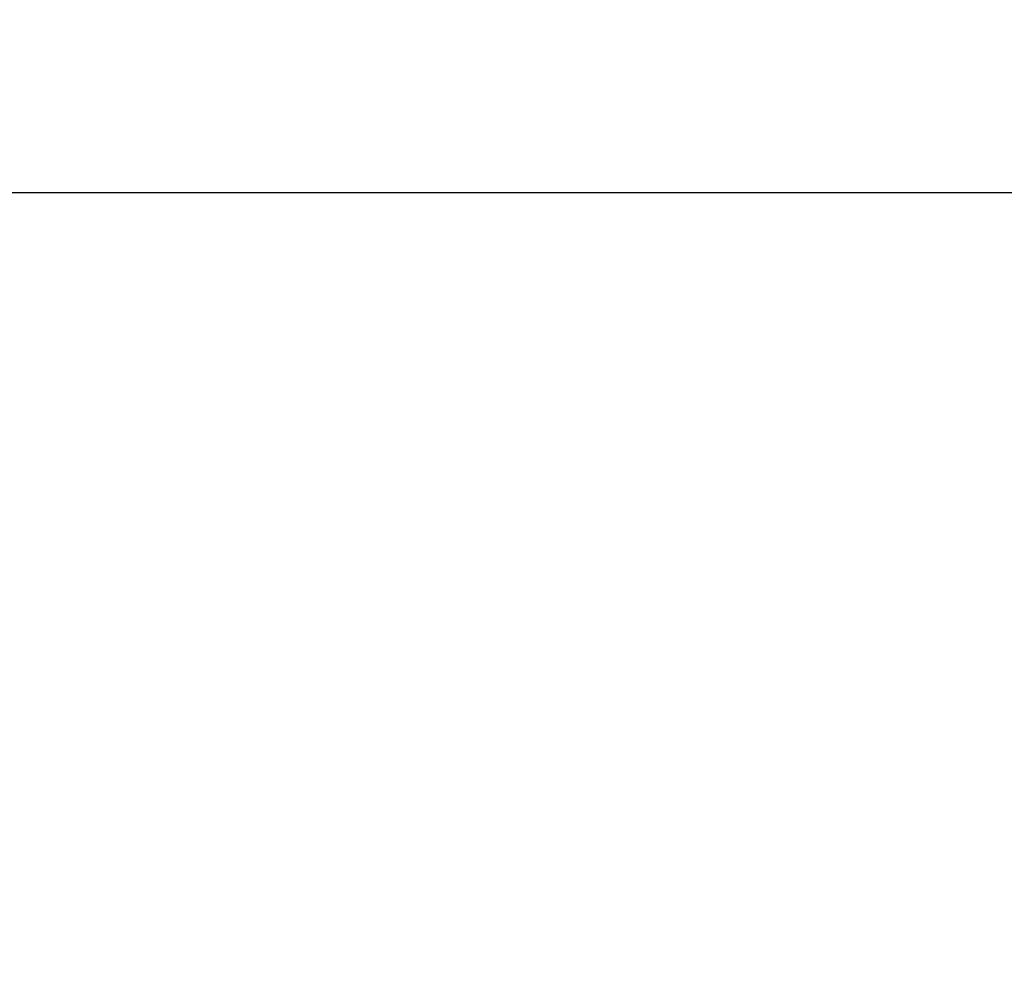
# Model space of a CAD drawing. Header units: millimetres. Extents: x -590 to 610, y -240 to 426.
# Tile 25 of 256: x 470 to 484, y 1 to 14. Entities that reach past the tile are written whole.
import ezdxf

# ---------------------------------------------------------------- set-up
doc = ezdxf.new("R2010")
doc.units = ezdxf.units.MM
doc.layers.add('mousse 2', color=7, linetype='Continuous', true_color=0x616161)

msp = doc.modelspace()

# ---------------------------------------------------------------- linework, layer by layer
at = {"layer": 'mousse 2'}
msp.add_line((9.897, 11.906, 392.488), (511.495, 11.906, 392.488), dxfattribs=at)
for points, weights in [([(509.621, 6.159, 192.897), (509.386, 10.74, 252.227), (480.909, 62.864, 248.582)], [1, 0.710014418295, 1]), ([(504.196, 2.87, 193.339), (503.803, 7.581, 252.448), (470.43, 56.477, 249.029)], [1, 0.711255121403, 1]), ([(501.571, 1, 193.591), (501.079, 5.776, 252.574), (465.369, 52.852, 249.282)], [1, 0.711963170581, 1]), ([(483.351, -20.246, 196.483), (481.45, -15.217, 254.042), (430.306, 11.667, 252.162)], [1, 0.720126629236, 1]), ([(482.673, -21.552, 196.662), (480.677, -16.537, 254.135), (429, 9.123, 252.34)], [1, 0.720633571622, 1]), ([(481.978, -22.975, 196.857), (479.878, -17.98, 254.235), (427.658, 6.349, 252.534)], [1, 0.721186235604, 1])]:
    msp.add_rational_spline(points, weights, degree=2, dxfattribs=at)
msp.add_open_spline([(475.877, -49.582, 200.484), (475.915, -45.525, 199.934), (476.4, -40.917, 199.314), (477.473, -35.946, 198.635), (477.957, -33.945, 198.36), (478.922, -30.513, 197.89), (480.303, -26.684, 197.366), (481.757, -23.412, 196.917), (482.65, -21.583, 196.666), (484.075, -18.838, 196.29), (486.472, -14.828, 195.742), (490.197, -9.781, 195.053), (494.409, -5.103, 194.416), (498.284, -1.561, 193.937), (501.586, 1.043, 193.585), (505.031, 3.498, 193.254), (508.659, 5.697, 192.959), (512.394, 7.602, 192.703), (516.195, 9.312, 192.473), (520.127, 10.744, 192.281), (524.181, 11.889, 192.127), (530.348, 13.301, 191.936), (535.689, 13.836, 191.864), (539.897, 13.835, 191.864)], degree=3, knots=[4.833697, 4.833697, 4.833697, 4.833697, 28.480332, 31.560247, 34.640081, 40.576885, 52.457385, 58.410816, 61.498357, 64.363523, 76.479597, 88.619965, 100.773397, 112.961543, 118.963856, 125.195382, 137.480646, 143.544461, 149.619647, 161.806938, 167.93046, 174.298497, 198.993685, 198.993685, 198.993685, 198.993685], dxfattribs=at)
msp.add_open_spline([(539.897, 12.153, 167.812), (535.281, 12.153, 167.812), (526.014, 11.108, 167.865), (512.85, 6.468, 168.103), (501.043, -0.973, 168.483), (491.163, -10.815, 168.985), (483.69, -22.588, 169.586), (479.024, -35.72, 170.256), (477.958, -44.972, 170.728), (477.942, -49.582, 170.964)], degree=3, dxfattribs=at)

doc.saveas('drawing.dxf')
